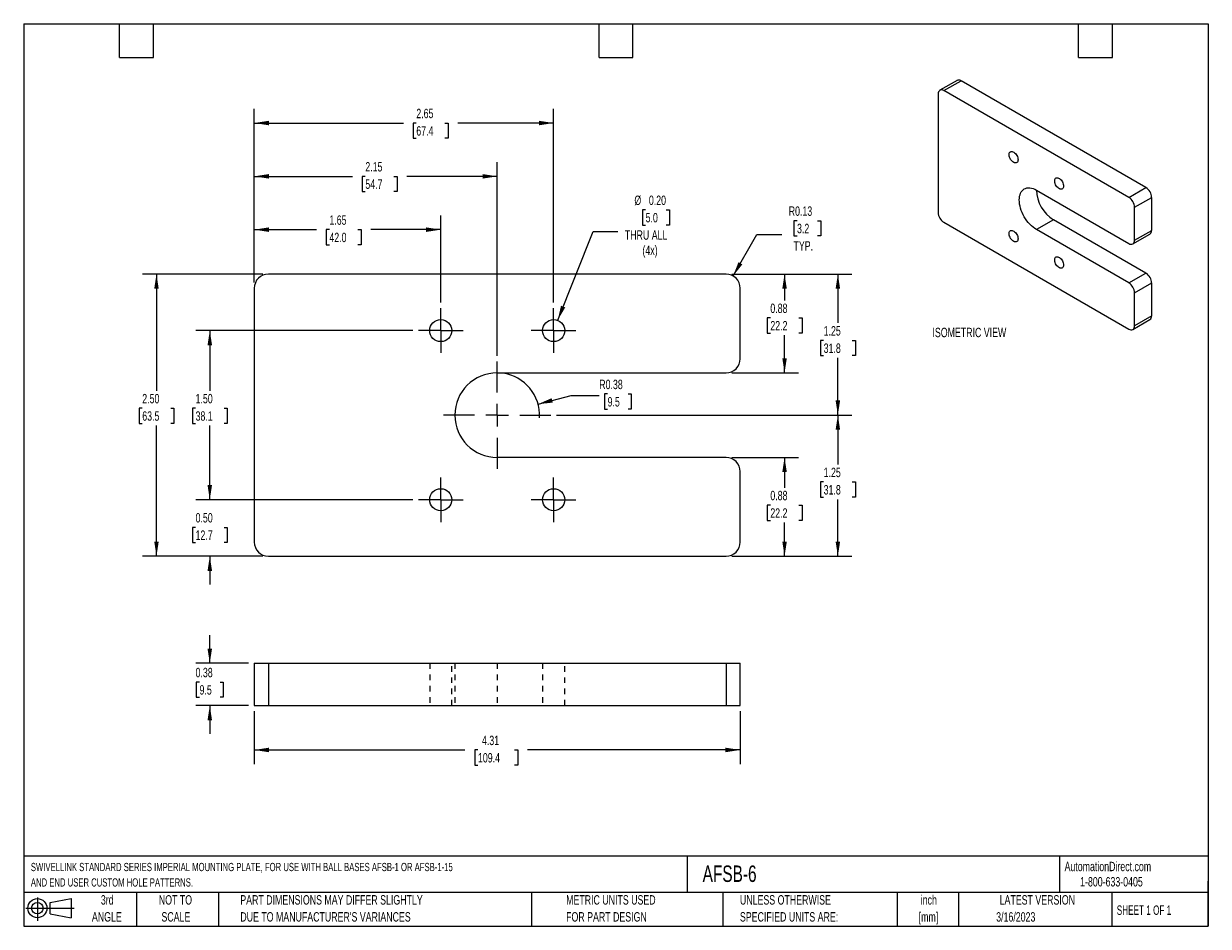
# Model space of a CAD drawing. Header units: inches. Extents: x 0.5 to 21.5, y 0.5 to 16.5.
import ezdxf

# ---------------------------------------------------------------- set-up
doc = ezdxf.new("R2010")
doc.units = ezdxf.units.IN
doc.header["$LTSCALE"] = 2
doc.header["$MEASUREMENT"] = 0
doc.linetypes.add('CENTERX2', pattern=[0.8, 0.5, -0.1, 0.1, -0.1])
doc.linetypes.add('HIDDEN', pattern=[0.075, 0.05, -0.025])
doc.layers.add('CENTER', color=40, linetype='CENTERX2')
doc.layers.add('HIDDEN', color=102, linetype='HIDDEN')
doc.layers.add('DIMENSIONS', color=140, linetype='Continuous', lineweight=25)
doc.layers.add('TEXT', color=140, linetype='Continuous', lineweight=25)
doc.styles.add('SLDTEXTSTYLE0', font='TXT', dxfattribs={"width": 0.7})
doc.styles.add('SLDTEXTSTYLE1', font='TXT', dxfattribs={"width": 0.65})
doc.dimstyles.new('SLDDIMSTYLE0', dxfattribs={"dimtxt": 0.169922, "dimasz": 0.26, "dimexe": 0, "dimexo": 0.0625, "dimgap": 0.04248, "dimtad": 0, "dimtih": 1, "dimtoh": 1, "dimlfac": 0.5, "dimrnd": 1e-09, "dimzin": 4, "dimdsep": 46, "dimtxsty": 'SLDTEXTSTYLE0', "dimsah": 1, "dimcen": 0.09, "dimadec": 0, "dimazin": 1, "dimtfac": 1, "dimtofl": 0, "dimtmove": 0, "dimatfit": 3, "dimfxl": 0, "dimfrac": 2, "dimtolj": 1, "dimtzin": 12, "dimarcsym": 0})
doc.dimstyles.new('SLDDIMSTYLE1', dxfattribs={"dimtxt": 0.169922, "dimasz": 0.26, "dimexe": 0, "dimexo": 0.0625, "dimgap": 0.04248, "dimtad": 0, "dimtih": 1, "dimtoh": 1, "dimlfac": 0.5, "dimrnd": 1e-09, "dimzin": 0, "dimdsep": 46, "dimtxsty": 'SLDTEXTSTYLE0', "dimsah": 1, "dimcen": 0.09, "dimadec": 0, "dimazin": 0, "dimtfac": 1, "dimtmove": 0, "dimatfit": 0, "dimfxl": 0, "dimfrac": 2, "dimtolj": 1, "dimtzin": 12, "dimarcsym": 0})
doc.dimstyles.new('SLDDIMSTYLE2', dxfattribs={"dimtxt": 0.169922, "dimasz": 0.26, "dimexe": 0, "dimexo": 0.0625, "dimgap": 0.04248, "dimtad": 0, "dimtih": 1, "dimtoh": 1, "dimlfac": 0.5, "dimrnd": 1e-09, "dimzin": 12, "dimdsep": 46, "dimtxsty": 'SLDTEXTSTYLE0', "dimsah": 1, "dimcen": 0.09, "dimadec": 0, "dimazin": 3, "dimtfac": 1, "dimtofl": 0, "dimtmove": 0, "dimatfit": 3, "dimfxl": 0, "dimfrac": 2, "dimtolj": 1, "dimtzin": 12, "dimarcsym": 0})
doc.dimstyles.new('SLDDIMSTYLE3', dxfattribs={"dimtxt": 0.169922, "dimasz": 0.26, "dimexe": 0, "dimexo": 0.0625, "dimgap": 0.04248, "dimtad": 0, "dimtih": 1, "dimtoh": 1, "dimlfac": 0.5, "dimrnd": 1e-09, "dimzin": 0, "dimdsep": 46, "dimtxsty": 'SLDTEXTSTYLE0', "dimsah": 1, "dimcen": 0, "dimadec": 0, "dimazin": 0, "dimtfac": 1, "dimtofl": 0, "dimtmove": 0, "dimatfit": 3, "dimfxl": 0, "dimfrac": 2, "dimtolj": 1, "dimtzin": 12, "dimarcsym": 0})
doc.dimstyles.new('SLDDIMSTYLE4', dxfattribs={"dimtxt": 0.169922, "dimasz": 0.26, "dimexe": 0, "dimexo": 0.0625, "dimgap": 0.04248, "dimtad": 0, "dimtih": 1, "dimtoh": 1, "dimlfac": 0.5, "dimrnd": 1e-09, "dimdsep": 46, "dimtxsty": 'SLDTEXTSTYLE0', "dimsah": 1, "dimcen": 0, "dimadec": 0, "dimazin": 2, "dimtfac": 1, "dimtofl": 0, "dimtmove": 0, "dimatfit": 3, "dimfxl": 0, "dimfrac": 2, "dimtolj": 1, "dimtzin": 12, "dimarcsym": 0})
doc.dimstyles.new('SLDDIMSTYLE5', dxfattribs={"dimtxt": 0.169922, "dimasz": 0.26, "dimexe": 0, "dimexo": 0.0625, "dimgap": 0.04248, "dimtad": 0, "dimtih": 1, "dimtoh": 1, "dimlfac": 0.5, "dimrnd": 1e-09, "dimdsep": 46, "dimtxsty": 'SLDTEXTSTYLE0', "dimsah": 1, "dimcen": 0, "dimadec": 0, "dimazin": 2, "dimtfac": 1, "dimtofl": 0, "dimtmove": 0, "dimatfit": 3, "dimfxl": 0, "dimfrac": 2, "dimtolj": 1, "dimtzin": 12, "dimarcsym": 0})
doc.dimstyles.new('SLDDIMSTYLE6', dxfattribs={"dimtxt": 0.169922, "dimasz": 0.26, "dimexe": 0, "dimexo": 0.0625, "dimgap": 0.04248, "dimtad": 0, "dimtih": 1, "dimtoh": 1, "dimlfac": 0.5, "dimrnd": 1e-09, "dimdsep": 46, "dimtxsty": 'SLDTEXTSTYLE0', "dimsah": 1, "dimcen": 0.09, "dimadec": 0, "dimazin": 2, "dimtfac": 1, "dimtofl": 0, "dimtmove": 0, "dimatfit": 3, "dimfxl": 0, "dimfrac": 2, "dimtolj": 1, "dimtzin": 12, "dimarcsym": 0})
doc.dimstyles.new('SLDDIMSTYLE7', dxfattribs={"dimtxt": 0.169922, "dimasz": 0.26, "dimexe": 0, "dimexo": 0.0625, "dimgap": 0.04248, "dimtad": 0, "dimtih": 1, "dimtoh": 1, "dimlfac": 0.5, "dimrnd": 1e-09, "dimdsep": 46, "dimtxsty": 'SLDTEXTSTYLE0', "dimsah": 1, "dimcen": 0.09, "dimadec": 0, "dimazin": 2, "dimtfac": 1, "dimtmove": 0, "dimatfit": 0, "dimfxl": 0, "dimfrac": 2, "dimtolj": 1, "dimtzin": 12, "dimarcsym": 0})

# ---------------------------------------------------------------- blocks, each defined once
blk = doc.blocks.new('Block11')
at = {"color": 7, "linetype": 'Continuous', "lineweight": 18}
for p, q in [((0, 0.227), (0.856, 0.227)), ((0.204, 0.418), (0.204, 0)), ((0.431, 0.328), (0.801, 0.396)), ((0.431, 0.126), (0.431, 0.328)), ((0.801, 0.396), (0.801, 0.058)), ((0.431, 0.126), (0.801, 0.058))]:
    blk.add_line(p, q, dxfattribs=at)
for radius in [0.169, 0.101]:
    blk.add_circle((0.204, 0.227), radius, dxfattribs=at)
blk = doc.blocks.new('Block12')
at = {"color": 7, "linetype": 'Continuous'}
blk.add_blockref('Block11', (0, 0), dxfattribs=at)
blk = doc.blocks.new('SW_NOTE_0')
at = {"layer": 'TEXT', "color": 0, "char_height": 0.14583, "attachment_point": 1, "style": 'SLDTEXTSTYLE0'}
for s, insert in [('SWIVELLINK STANDARD SERIES IMPERIAL MOUNTING PLATE, FOR USE WITH BALL BASES AFSB-1 OR AFSB-1-15', (0, 0.188)), ('AND END USER CUSTOM HOLE PATTERNS.', (0, -0.085))]:
    blk.add_mtext(s, dxfattribs=dict(at, insert=insert))
blk = doc.blocks.new('SW_NOTE_0_1')
at = {"layer": 'TEXT', "color": 0, "char_height": 0.1667, "attachment_point": 2, "style": 'SLDTEXTSTYLE0'}
for s, insert in [('inch', (0.25, 0.215)), ('[mm]', (0.244, -0.086))]:
    blk.add_mtext(s, dxfattribs=dict(at, insert=insert))
blk = doc.blocks.new('SW_NOTE_0_2')
at = {"layer": 'TEXT', "color": 0, "char_height": 0.16667, "attachment_point": 1, "style": 'SLDTEXTSTYLE0'}
for s, insert in [('UNLESS OTHERWISE', (0, 0.215)), ('SPECIFIED UNITS ARE:', (0, -0.086))]:
    blk.add_mtext(s, dxfattribs=dict(at, insert=insert))
blk = doc.blocks.new('SW_NOTE_0_3')
at = {"layer": 'TEXT', "color": 0, "char_height": 0.16667, "attachment_point": 1, "style": 'SLDTEXTSTYLE0'}
for s, insert in [('PART DIMENSIONS MAY DIFFER SLIGHTLY', (0, 0.215)), ("DUE TO MANUFACTURER'S VARIANCES", (0, -0.086))]:
    blk.add_mtext(s, dxfattribs=dict(at, insert=insert))
blk = doc.blocks.new('SW_NOTE_0_4')
at = {"layer": 'TEXT', "color": 0, "char_height": 0.1667, "attachment_point": 2, "style": 'SLDTEXTSTYLE0'}
for s, insert in [('NOT TO', (0.414, 0.215)), ('SCALE', (0.422, -0.086))]:
    blk.add_mtext(s, dxfattribs=dict(at, insert=insert))
blk = doc.blocks.new('SW_NOTE_0_5')
at = {"layer": 'TEXT', "color": 0, "char_height": 0.1667, "attachment_point": 2, "style": 'SLDTEXTSTYLE0'}
for s, insert in [('3rd', (0.182, 0.215)), ('ANGLE', (0.175, -0.086))]:
    blk.add_mtext(s, dxfattribs=dict(at, insert=insert))
blk = doc.blocks.new('SW_NOTE_0_6')
at = {"layer": 'TEXT', "color": 0, "char_height": 0.16667, "attachment_point": 1, "style": 'SLDTEXTSTYLE0'}
for s, insert in [('METRIC UNITS USED', (0, 0.215)), ('FOR PART DESIGN', (0, -0.086))]:
    blk.add_mtext(s, dxfattribs=dict(at, insert=insert))
blk = doc.blocks.new('_D')
at = {"layer": 'DIMENSIONS'}
for p, q in [((7.398, 11.061), (3.549, 11.061)), ((3.799, 11.061), (3.799, 9.992)), ((3.547, 9.684), (3.49, 9.684)), ((3.49, 9.684), (3.49, 9.414)), ((4.052, 9.684), (4.109, 9.684)), ((4.109, 9.684), (4.109, 9.414)), ((3.49, 9.414), (3.547, 9.414)), ((3.799, 8.061), (3.799, 9.376)), ((4.109, 9.414), (4.052, 9.414)), ((7.398, 8.061), (3.549, 8.061))]:
    blk.add_line(p, q, dxfattribs=at)
for points in [[(3.799, 11.061), (3.759, 10.801), (3.839, 10.801)], [(3.799, 8.061), (3.839, 8.321), (3.759, 8.321)]]:
    blk.add_solid(points, dxfattribs=at)
at = {"layer": 'DIMENSIONS', "char_height": 0.1667, "attachment_point": 1, "style": 'SLDTEXTSTYLE0'}
for s, insert in [('1.50', (3.547, 9.937)), ('38.1', (3.547, 9.629))]:
    blk.add_mtext(s, dxfattribs=dict(at, insert=insert))
blk = doc.blocks.new('_D_1')
at = {"layer": 'DIMENSIONS'}
for p, q in [((3.799, 8.061), (3.799, 8.561)), ((7.398, 8.061), (3.549, 8.061)), ((3.547, 7.572), (3.49, 7.572)), ((3.49, 7.572), (3.49, 7.302)), ((4.052, 7.572), (4.109, 7.572)), ((4.109, 7.572), (4.109, 7.302)), ((3.49, 7.302), (3.547, 7.302)), ((4.109, 7.302), (4.052, 7.302)), ((4.737, 7.061), (3.549, 7.061)), ((3.799, 7.061), (3.799, 6.561))]:
    blk.add_line(p, q, dxfattribs=at)
for points in [[(3.799, 8.061), (3.839, 8.321), (3.759, 8.321)], [(3.799, 7.061), (3.759, 6.801), (3.839, 6.801)]]:
    blk.add_solid(points, dxfattribs=at)
at = {"layer": 'DIMENSIONS', "char_height": 0.1667, "attachment_point": 1, "style": 'SLDTEXTSTYLE0'}
for s, insert in [('0.50', (3.547, 7.825)), ('12.7', (3.547, 7.517))]:
    blk.add_mtext(s, dxfattribs=dict(at, insert=insert))
blk = doc.blocks.new('_D_2')
at = {"layer": 'DIMENSIONS'}
for p, q in [((4.737, 12.061), (2.604, 12.061)), ((2.854, 12.061), (2.854, 9.992)), ((2.602, 9.684), (2.545, 9.684)), ((2.545, 9.684), (2.545, 9.414)), ((3.107, 9.684), (3.164, 9.684)), ((3.164, 9.684), (3.164, 9.414)), ((2.545, 9.414), (2.602, 9.414)), ((2.854, 7.061), (2.854, 9.376)), ((3.164, 9.414), (3.107, 9.414)), ((4.737, 7.061), (2.604, 7.061))]:
    blk.add_line(p, q, dxfattribs=at)
for points in [[(2.854, 12.061), (2.814, 11.801), (2.894, 11.801)], [(2.854, 7.061), (2.894, 7.321), (2.814, 7.321)]]:
    blk.add_solid(points, dxfattribs=at)
at = {"layer": 'DIMENSIONS', "char_height": 0.1667, "attachment_point": 1, "style": 'SLDTEXTSTYLE0'}
for s, insert in [('2.50', (2.602, 9.937)), ('63.5', (2.602, 9.629))]:
    blk.add_mtext(s, dxfattribs=dict(at, insert=insert))
blk = doc.blocks.new('_D_3')
at = {"layer": 'DIMENSIONS'}
for p, q in [((9.944, 9.561), (15.183, 9.561)), ((14.933, 9.561), (14.933, 8.684)), ((14.681, 8.376), (14.624, 8.376)), ((14.624, 8.376), (14.624, 8.106)), ((15.186, 8.376), (15.243, 8.376)), ((15.243, 8.376), (15.243, 8.106)), ((14.624, 8.106), (14.681, 8.106)), ((14.933, 7.061), (14.933, 8.068)), ((15.243, 8.106), (15.186, 8.106)), ((13.051, 7.061), (15.183, 7.061))]:
    blk.add_line(p, q, dxfattribs=at)
for points in [[(14.933, 9.561), (14.893, 9.301), (14.973, 9.301)], [(14.933, 7.061), (14.973, 7.321), (14.893, 7.321)]]:
    blk.add_solid(points, dxfattribs=at)
at = {"layer": 'DIMENSIONS', "char_height": 0.1667, "attachment_point": 1, "style": 'SLDTEXTSTYLE0'}
for s, insert in [('1.25', (14.681, 8.629)), ('31.8', (14.681, 8.321))]:
    blk.add_mtext(s, dxfattribs=dict(at, insert=insert))
blk = doc.blocks.new('_D_4')
at = {"layer": 'DIMENSIONS'}
for p, q in [((4.587, 11.911), (4.587, 13.099)), ((7.894, 11.557), (7.894, 13.099)), ((4.587, 12.849), (5.688, 12.849)), ((5.919, 12.849), (5.862, 12.849)), ((5.862, 12.849), (5.862, 12.579)), ((6.424, 12.849), (6.481, 12.849)), ((6.481, 12.849), (6.481, 12.579)), ((7.894, 12.849), (6.654, 12.849)), ((5.862, 12.579), (5.919, 12.579)), ((6.481, 12.579), (6.424, 12.579))]:
    blk.add_line(p, q, dxfattribs=at)
for points in [[(4.587, 12.849), (4.847, 12.809), (4.847, 12.889)], [(7.894, 12.849), (7.634, 12.889), (7.634, 12.809)]]:
    blk.add_solid(points, dxfattribs=at)
at = {"layer": 'DIMENSIONS', "char_height": 0.1667, "attachment_point": 1, "style": 'SLDTEXTSTYLE0'}
for s, insert in [('1.65', (5.919, 13.102)), ('42.0', (5.919, 12.794))]:
    blk.add_mtext(s, dxfattribs=dict(at, insert=insert))
blk = doc.blocks.new('_D_5')
at = {"layer": 'DIMENSIONS'}
for p, q in [((4.587, 11.911), (4.587, 14.044)), ((8.894, 10.611), (8.894, 14.044)), ((4.587, 13.794), (6.326, 13.794)), ((6.556, 13.794), (6.499, 13.794)), ((6.499, 13.794), (6.499, 13.524)), ((7.061, 13.794), (7.118, 13.794)), ((7.118, 13.794), (7.118, 13.524)), ((8.894, 13.794), (7.291, 13.794)), ((6.499, 13.524), (6.556, 13.524)), ((7.118, 13.524), (7.061, 13.524))]:
    blk.add_line(p, q, dxfattribs=at)
for points in [[(4.587, 13.794), (4.847, 13.754), (4.847, 13.834)], [(8.894, 13.794), (8.634, 13.834), (8.634, 13.754)]]:
    blk.add_solid(points, dxfattribs=at)
at = {"layer": 'DIMENSIONS', "char_height": 0.1667, "attachment_point": 1, "style": 'SLDTEXTSTYLE0'}
for s, insert in [('2.15', (6.556, 14.047)), ('54.7', (6.556, 13.739))]:
    blk.add_mtext(s, dxfattribs=dict(at, insert=insert))
blk = doc.blocks.new('_D_6')
at = {"layer": 'DIMENSIONS'}
for p, q in [((4.587, 11.911), (4.587, 14.989)), ((9.894, 11.557), (9.894, 14.989)), ((4.587, 14.739), (7.23, 14.739)), ((7.46, 14.739), (7.403, 14.739)), ((7.403, 14.739), (7.403, 14.469)), ((7.965, 14.739), (8.022, 14.739)), ((8.022, 14.739), (8.022, 14.469)), ((9.894, 14.739), (8.195, 14.739)), ((7.403, 14.469), (7.46, 14.469)), ((8.022, 14.469), (7.965, 14.469))]:
    blk.add_line(p, q, dxfattribs=at)
for points in [[(4.587, 14.739), (4.847, 14.699), (4.847, 14.779)], [(9.894, 14.739), (9.634, 14.779), (9.634, 14.699)]]:
    blk.add_solid(points, dxfattribs=at)
at = {"layer": 'DIMENSIONS', "char_height": 0.1667, "attachment_point": 1, "style": 'SLDTEXTSTYLE0'}
for s, insert in [('2.65', (7.46, 14.992)), ('67.4', (7.46, 14.683))]:
    blk.add_mtext(s, dxfattribs=dict(at, insert=insert))
blk = doc.blocks.new('_D_7')
at = {"layer": 'DIMENSIONS'}
for p, q in [((11.525, 13.2), (11.468, 13.2)), ((11.468, 13.2), (11.468, 12.93)), ((11.889, 13.2), (11.946, 13.2)), ((11.946, 13.2), (11.946, 12.93)), ((9.966, 11.243), (10.595, 12.819)), ((10.595, 12.819), (11.032, 12.819)), ((11.468, 12.93), (11.525, 12.93)), ((11.946, 12.93), (11.889, 12.93))]:
    blk.add_line(p, q, dxfattribs=at)
blk.add_solid([(9.966, 11.243), (10.1, 11.47), (10.025, 11.5)], dxfattribs=at)
at = {"layer": 'DIMENSIONS', "char_height": 0.1667, "attachment_point": 1, "style": 'SLDTEXTSTYLE0'}
for s, insert in [('%%c', (11.326, 13.453)), ('0.20', (11.583, 13.453)), ('5.0', (11.525, 13.145)), ('THRU ALL', (11.157, 12.837)), ('(4x)', (11.469, 12.567))]:
    blk.add_mtext(s, dxfattribs=dict(at, insert=insert))
blk = doc.blocks.new('_D_8')
at = {"layer": 'DIMENSIONS'}
for p, q in [((9.618, 9.756), (10.203, 9.912)), ((10.203, 9.912), (10.703, 9.912)), ((10.851, 9.936), (10.794, 9.936)), ((10.794, 9.936), (10.794, 9.666)), ((11.214, 9.936), (11.271, 9.936)), ((11.271, 9.936), (11.271, 9.666)), ((10.794, 9.666), (10.851, 9.666)), ((11.271, 9.666), (11.214, 9.666))]:
    blk.add_line(p, q, dxfattribs=at)
blk.add_arc((8.894, 9.561), 0.75, 356.5651, 82.4054, dxfattribs=at)
blk.add_solid([(9.618, 9.756), (9.88, 9.784), (9.859, 9.862)], dxfattribs=at)
at = {"layer": 'DIMENSIONS', "char_height": 0.1667, "attachment_point": 1, "style": 'SLDTEXTSTYLE0'}
for s, insert in [('R0.38', (10.703, 10.189)), ('9.5', (10.851, 9.881))]:
    blk.add_mtext(s, dxfattribs=dict(at, insert=insert))
blk = doc.blocks.new('_D_9')
at = {"layer": 'DIMENSIONS'}
for p, q in [((14.209, 13.008), (14.152, 13.008)), ((14.152, 13.008), (14.152, 12.738)), ((14.573, 13.008), (14.63, 13.008)), ((14.63, 13.008), (14.63, 12.738)), ((13.076, 12.028), (13.499, 12.761)), ((13.499, 12.761), (13.937, 12.761)), ((14.152, 12.738), (14.209, 12.738)), ((14.63, 12.738), (14.573, 12.738))]:
    blk.add_line(p, q, dxfattribs=at)
blk.add_solid([(13.076, 12.028), (13.24, 12.233), (13.171, 12.273)], dxfattribs=at)
at = {"layer": 'DIMENSIONS', "char_height": 0.1667, "attachment_point": 1, "style": 'SLDTEXTSTYLE0'}
for s, insert in [('R0.13', (14.062, 13.261)), ('3.2', (14.209, 12.953)), ('TYP.', (14.147, 12.645))]:
    blk.add_mtext(s, dxfattribs=dict(at, insert=insert))
blk = doc.blocks.new('_D_10')
at = {"layer": 'DIMENSIONS'}
for p, q in [((13.051, 8.811), (14.238, 8.811)), ((13.988, 8.811), (13.988, 8.274)), ((13.736, 7.966), (13.679, 7.966)), ((13.679, 7.966), (13.679, 7.696)), ((14.241, 7.966), (14.298, 7.966)), ((14.298, 7.966), (14.298, 7.696)), ((13.679, 7.696), (13.736, 7.696)), ((13.988, 7.061), (13.988, 7.658)), ((14.298, 7.696), (14.241, 7.696)), ((13.051, 7.061), (14.238, 7.061))]:
    blk.add_line(p, q, dxfattribs=at)
for points in [[(13.988, 8.811), (13.948, 8.551), (14.028, 8.551)], [(13.988, 7.061), (14.028, 7.321), (13.948, 7.321)]]:
    blk.add_solid(points, dxfattribs=at)
at = {"layer": 'DIMENSIONS', "char_height": 0.1667, "attachment_point": 1, "style": 'SLDTEXTSTYLE0'}
for s, insert in [('0.88', (13.736, 8.219)), ('22.2', (13.736, 7.91))]:
    blk.add_mtext(s, dxfattribs=dict(at, insert=insert))
blk = doc.blocks.new('_D_11')
at = {"layer": 'DIMENSIONS'}
for p, q in [((13.051, 12.061), (14.238, 12.061)), ((13.988, 12.061), (13.988, 11.594)), ((13.736, 11.286), (13.679, 11.286)), ((13.679, 11.286), (13.679, 11.015)), ((14.241, 11.286), (14.298, 11.286)), ((14.298, 11.286), (14.298, 11.015)), ((13.679, 11.015), (13.736, 11.015)), ((13.988, 10.311), (13.988, 10.977)), ((14.298, 11.015), (14.241, 11.015)), ((13.051, 10.311), (14.238, 10.311))]:
    blk.add_line(p, q, dxfattribs=at)
for points in [[(13.988, 12.061), (13.948, 11.801), (14.028, 11.801)], [(13.988, 10.311), (14.028, 10.571), (13.948, 10.571)]]:
    blk.add_solid(points, dxfattribs=at)
at = {"layer": 'DIMENSIONS', "char_height": 0.1667, "attachment_point": 1, "style": 'SLDTEXTSTYLE0'}
for s, insert in [('0.88', (13.736, 11.538)), ('22.2', (13.736, 11.23))]:
    blk.add_mtext(s, dxfattribs=dict(at, insert=insert))
blk = doc.blocks.new('_D_12')
at = {"layer": 'DIMENSIONS'}
for p, q in [((13.051, 12.061), (15.183, 12.061)), ((14.933, 12.061), (14.933, 11.195)), ((14.681, 10.887), (14.624, 10.887)), ((14.624, 10.887), (14.624, 10.617)), ((15.186, 10.887), (15.243, 10.887)), ((15.243, 10.887), (15.243, 10.617)), ((14.624, 10.617), (14.681, 10.617)), ((14.933, 9.561), (14.933, 10.578)), ((15.243, 10.617), (15.186, 10.617)), ((9.944, 9.561), (15.183, 9.561))]:
    blk.add_line(p, q, dxfattribs=at)
for points in [[(14.933, 12.061), (14.893, 11.801), (14.973, 11.801)], [(14.933, 9.561), (14.973, 9.821), (14.893, 9.821)]]:
    blk.add_solid(points, dxfattribs=at)
at = {"layer": 'DIMENSIONS', "char_height": 0.1667, "attachment_point": 1, "style": 'SLDTEXTSTYLE0'}
for s, insert in [('1.25', (14.681, 11.139)), ('31.8', (14.681, 10.831))]:
    blk.add_mtext(s, dxfattribs=dict(at, insert=insert))
blk = doc.blocks.new('SW_CENTERMARKSYMBOL_0')
at = {"layer": 'CENTER', "color": 0}
for p, q in [((0, 0.2), (0, 0.3959)), ((-0.2, 0), (-0.3959, 0)), ((0, 0), (-0.2, 0)), ((0, 0), (0, 0.2)), ((0, 0), (0, -0.2)), ((0, 0), (0.2, 0)), ((0.2, 0), (0.3959, 0)), ((0, -0.2), (0, -0.3959))]:
    blk.add_line(p, q, dxfattribs=at)
blk = doc.blocks.new('SW_CENTERMARKSYMBOL_1')
at = {"layer": 'CENTER', "color": 0}
for p, q in [((0, 0.2), (0, 0.3959)), ((-0.2, 0), (-0.3959, 0)), ((0, 0), (-0.2, 0)), ((0, 0), (0, 0.2)), ((0, 0), (0, -0.2)), ((0, 0), (0.2, 0)), ((0.2, 0), (0.3959, 0)), ((0, -0.2), (0, -0.3959))]:
    blk.add_line(p, q, dxfattribs=at)
blk = doc.blocks.new('SW_CENTERMARKSYMBOL_2')
at = {"layer": 'CENTER', "color": 0}
for p, q in [((0, 0.4), (0, 0.95)), ((-0.4, 0), (-0.95, 0)), ((0, 0), (-0.2, 0)), ((0, 0), (0, 0.2)), ((0, 0), (0, -0.2)), ((0, 0), (0.2, 0)), ((0.4, 0), (0.95, 0)), ((0, -0.4), (0, -0.95))]:
    blk.add_line(p, q, dxfattribs=at)
blk = doc.blocks.new('SW_CENTERMARKSYMBOL_3')
at = {"layer": 'CENTER', "color": 0}
for p, q in [((0, 0.2), (0, 0.3959)), ((-0.2, 0), (-0.3959, 0)), ((0, 0), (-0.2, 0)), ((0, 0), (0, 0.2)), ((0, 0), (0, -0.2)), ((0, 0), (0.2, 0)), ((0.2, 0), (0.3959, 0)), ((0, -0.2), (0, -0.3959))]:
    blk.add_line(p, q, dxfattribs=at)
blk = doc.blocks.new('SW_CENTERMARKSYMBOL_4')
at = {"layer": 'CENTER', "color": 0}
for p, q in [((0, 0.2), (0, 0.3959)), ((-0.2, 0), (-0.3959, 0)), ((0, 0), (-0.2, 0)), ((0, 0), (0, 0.2)), ((0, 0), (0, -0.2)), ((0, 0), (0.2, 0)), ((0.2, 0), (0.3959, 0)), ((0, -0.2), (0, -0.3959))]:
    blk.add_line(p, q, dxfattribs=at)
blk = doc.blocks.new('_D_13')
at = {"layer": 'DIMENSIONS'}
for p, q in [((4.587, 4.313), (4.587, 3.376)), ((13.201, 4.313), (13.201, 3.376)), ((4.587, 3.626), (8.323, 3.626)), ((8.553, 3.626), (8.496, 3.626)), ((8.496, 3.626), (8.496, 3.356)), ((9.2, 3.626), (9.257, 3.626)), ((9.257, 3.626), (9.257, 3.356)), ((13.201, 3.626), (9.43, 3.626)), ((8.496, 3.356), (8.553, 3.356)), ((9.257, 3.356), (9.2, 3.356))]:
    blk.add_line(p, q, dxfattribs=at)
for points in [[(4.587, 3.626), (4.847, 3.586), (4.847, 3.666)], [(13.201, 3.626), (12.941, 3.666), (12.941, 3.586)]]:
    blk.add_solid(points, dxfattribs=at)
at = {"layer": 'DIMENSIONS', "char_height": 0.1667, "attachment_point": 1, "style": 'SLDTEXTSTYLE0'}
for s, insert in [('4.31', (8.624, 3.879)), ('109.4', (8.553, 3.571))]:
    blk.add_mtext(s, dxfattribs=dict(at, insert=insert))
blk = doc.blocks.new('_D_14')
at = {"layer": 'DIMENSIONS'}
for p, q in [((3.799, 5.163), (3.799, 5.663)), ((4.487, 5.163), (3.549, 5.163)), ((3.617, 4.829), (3.56, 4.829)), ((3.56, 4.829), (3.56, 4.559)), ((3.981, 4.829), (4.038, 4.829)), ((4.038, 4.829), (4.038, 4.559)), ((4.487, 4.413), (3.549, 4.413)), ((3.56, 4.559), (3.617, 4.559)), ((3.799, 4.413), (3.799, 3.913)), ((4.038, 4.559), (3.981, 4.559))]:
    blk.add_line(p, q, dxfattribs=at)
for points in [[(3.799, 5.163), (3.839, 5.423), (3.759, 5.423)], [(3.799, 4.413), (3.759, 4.153), (3.839, 4.153)]]:
    blk.add_solid(points, dxfattribs=at)
at = {"layer": 'DIMENSIONS', "char_height": 0.1667, "attachment_point": 1, "style": 'SLDTEXTSTYLE0'}
for s, insert in [('0.38', (3.547, 5.082)), ('9.5', (3.617, 4.774))]:
    blk.add_mtext(s, dxfattribs=dict(at, insert=insert))

msp = doc.modelspace()

# ---------------------------------------------------------------- linework, layer by layer
for p, q in [((17.045, 15.495), (16.742, 15.32)), ((16.813, 15.313), (17.116, 15.488)), ((20.395, 13.595), (17.116, 15.488)), ((16.712, 15.254), (16.712, 13.155)), ((20.092, 13.42), (16.813, 15.313)), ((18.452, 13.55), (20.092, 12.603)), ((20.092, 13.42), (20.395, 13.595)), ((20.193, 13.245), (20.496, 13.42)), ((20.193, 12.662), (20.193, 13.245)), ((20.496, 12.837), (20.496, 13.42)), ((18.755, 13.025), (18.452, 12.85)), ((20.395, 12.079), (18.755, 13.025)), ((16.813, 12.98), (20.092, 11.087)), ((20.092, 11.904), (18.452, 12.85)), ((20.193, 12.662), (20.496, 12.837)), ((20.163, 12.596), (20.466, 12.771)), ((12.951, 12.061), (4.837, 12.061)), ((20.092, 11.904), (20.395, 12.079)), ((4.587, 11.811), (4.587, 7.311)), ((13.201, 10.561), (13.201, 11.811)), ((20.193, 11.729), (20.496, 11.904)), ((20.496, 11.32), (20.496, 11.904)), ((20.193, 11.145), (20.193, 11.729)), ((20.163, 11.08), (20.466, 11.255)), ((20.496, 11.32), (20.193, 11.145)), ((8.894, 10.311), (12.951, 10.311)), ((12.951, 8.811), (8.894, 8.811)), ((13.201, 7.311), (13.201, 8.561)), ((4.837, 7.061), (12.951, 7.061)), ((4.587, 5.163), (4.587, 4.413)), ((4.587, 5.163), (4.837, 5.163)), ((4.837, 5.163), (4.837, 4.413)), ((4.837, 5.163), (12.951, 5.163)), ((12.951, 5.163), (12.951, 4.413)), ((12.951, 5.163), (13.201, 5.163)), ((13.201, 4.413), (13.201, 5.163)), ((4.587, 4.413), (4.837, 4.413)), ((4.837, 4.413), (12.951, 4.413)), ((12.951, 4.413), (13.201, 4.413))]:
    msp.add_line(p, q)
at = {"flags": 128}
for points in [[(18.127, 14.087), (18.126, 14.071), (18.122, 14.057), (18.115, 14.045), (18.105, 14.037), (18.094, 14.032), (18.081, 14.031), (18.067, 14.033), (18.052, 14.04), (18.037, 14.049), (18.022, 14.062), (18.009, 14.077), (17.996, 14.094), (17.986, 14.112), (17.978, 14.132), (17.972, 14.151), (17.969, 14.17), (17.969, 14.187), (17.972, 14.203), (17.978, 14.216), (17.986, 14.225), (17.996, 14.232), (18.009, 14.235), (18.022, 14.234), (18.037, 14.23), (18.052, 14.222), (18.067, 14.211), (18.081, 14.197), (18.094, 14.181), (18.105, 14.163), (18.115, 14.144), (18.122, 14.125), (18.126, 14.105), (18.127, 14.087)], [(18.935, 13.621), (18.934, 13.604), (18.93, 13.59), (18.923, 13.579), (18.914, 13.57), (18.902, 13.566), (18.889, 13.564), (18.875, 13.567), (18.86, 13.573), (18.845, 13.583), (18.83, 13.595), (18.817, 13.61), (18.804, 13.627), (18.794, 13.646), (18.786, 13.665), (18.78, 13.685), (18.778, 13.703), (18.778, 13.721), (18.78, 13.736), (18.786, 13.749), (18.794, 13.759), (18.804, 13.766), (18.817, 13.769), (18.83, 13.768), (18.845, 13.764), (18.86, 13.756), (18.875, 13.745), (18.889, 13.731), (18.902, 13.714), (18.914, 13.697), (18.923, 13.678), (18.93, 13.658), (18.934, 13.639), (18.935, 13.621)], [(18.452, 12.85), (18.423, 12.869), (18.393, 12.891), (18.364, 12.916), (18.336, 12.944), (18.309, 12.974), (18.284, 13.006), (18.26, 13.04), (18.238, 13.076), (18.218, 13.113), (18.2, 13.151), (18.185, 13.189), (18.172, 13.228), (18.162, 13.266), (18.155, 13.303), (18.151, 13.34), (18.149, 13.375), (18.151, 13.408), (18.155, 13.44), (18.162, 13.469), (18.172, 13.495), (18.185, 13.519), (18.2, 13.54), (18.218, 13.557), (18.238, 13.571), (18.26, 13.581), (18.284, 13.588), (18.309, 13.591), (18.336, 13.59), (18.364, 13.586), (18.393, 13.577), (18.423, 13.565), (18.452, 13.55)], [(18.127, 12.688), (18.126, 12.671), (18.122, 12.657), (18.115, 12.645), (18.105, 12.637), (18.094, 12.632), (18.081, 12.631), (18.067, 12.634), (18.052, 12.64), (18.037, 12.649), (18.022, 12.662), (18.009, 12.677), (17.996, 12.694), (17.986, 12.713), (17.978, 12.732), (17.972, 12.751), (17.969, 12.77), (17.969, 12.787), (17.972, 12.803), (17.978, 12.816), (17.986, 12.826), (17.996, 12.832), (18.009, 12.835), (18.022, 12.835), (18.037, 12.83), (18.052, 12.822), (18.067, 12.811), (18.081, 12.797), (18.094, 12.781), (18.105, 12.763), (18.115, 12.744), (18.122, 12.725), (18.126, 12.706), (18.127, 12.688)], [(18.935, 12.221), (18.934, 12.205), (18.93, 12.19), (18.923, 12.179), (18.914, 12.171), (18.902, 12.166), (18.889, 12.165), (18.875, 12.167), (18.86, 12.173), (18.845, 12.183), (18.83, 12.195), (18.817, 12.21), (18.804, 12.228), (18.794, 12.246), (18.786, 12.265), (18.78, 12.285), (18.778, 12.304), (18.778, 12.321), (18.78, 12.336), (18.786, 12.349), (18.794, 12.359), (18.804, 12.366), (18.817, 12.369), (18.83, 12.368), (18.845, 12.364), (18.86, 12.356), (18.875, 12.345), (18.889, 12.331), (18.902, 12.315), (18.914, 12.297), (18.923, 12.278), (18.93, 12.258), (18.934, 12.239), (18.935, 12.221)]]:
    msp.add_lwpolyline(points, dxfattribs=at)
for centre in [(7.894, 11.061), (9.894, 11.061), (7.894, 8.061), (9.894, 8.061)]:
    msp.add_circle(centre, 0.196)
for centre, radius, start, end in [((17.074, 15.431), 0.0699, 53.4704, 115.2191), ((16.774, 15.264), 0.0626, 51.3258, 188.6849), ((19.107, 13.578), 0.656, 182.4606, 237.534), ((20.277, 13.411), 0.219, 2.4763, 57.5237), ((19.974, 13.236), 0.219, 2.4763, 57.5237), ((16.93, 13.164), 0.219, 182.4763, 237.5237), ((20.424, 12.83), 0.0718, 305.6498, 5.6624), ((20.131, 12.652), 0.0626, 231.3258, 8.6849), ((4.837, 11.811), 0.25, 90, 180), ((12.951, 11.811), 0.25, 0, 90), ((20.277, 11.894), 0.219, 2.4763, 57.5237), ((19.974, 11.719), 0.219, 2.4763, 57.5237), ((20.131, 11.136), 0.0626, 231.3258, 8.6849), ((20.424, 11.313), 0.0718, 305.6498, 5.6624), ((12.951, 10.561), 0.25, 270, 360), ((8.894, 9.561), 0.75, 90, 270), ((12.951, 8.561), 0.25, 0, 90), ((4.837, 7.311), 0.25, 180, 270), ((12.951, 7.311), 0.25, 270, 0)]:
    msp.add_arc(centre, radius, start, end)
at = {"layer": 'HIDDEN'}
for p, q in [((4.837, 5.163), (4.837, 4.413)), ((7.698, 5.163), (7.698, 4.413)), ((8.09, 4.413), (8.09, 5.163)), ((8.144, 5.163), (8.144, 4.413)), ((8.894, 5.163), (8.894, 4.413)), ((9.698, 5.163), (9.698, 4.413)), ((10.09, 4.413), (10.09, 5.163)), ((12.951, 5.163), (12.951, 4.413))]:
    msp.add_line(p, q, dxfattribs=at)
at = {"layer": 'TEXT'}
for p, q in [((0.5, 16.5), (21.5, 16.5)), ((0.5, 16.5), (0.5, 0.5)), ((2.2, 15.9), (2.2, 16.5)), ((2.8, 15.9), (2.8, 16.5)), ((10.7, 15.9), (10.7, 16.5)), ((11.3, 15.9), (11.3, 16.5)), ((19.2, 15.9), (19.2, 16.5)), ((19.8, 15.9), (19.8, 16.5)), ((21.5, 16.5), (21.5, 0.5)), ((2.2, 15.9), (2.8, 15.9)), ((10.7, 15.9), (11.3, 15.9)), ((19.2, 15.9), (19.8, 15.9)), ((21.5, 1.742), (0.5, 1.742)), ((12.264, 1.742), (12.264, 1.1)), ((18.864, 1.742), (18.864, 1.1)), ((21.5, 0.5), (21.5, 1.3)), ((21.5, 1.1), (0.5, 1.1)), ((2.5, 1.1), (2.5, 0.5)), ((3.954, 1.1), (3.954, 0.5)), ((9.5, 1.1), (9.5, 0.5)), ((12.896, 1.1), (12.896, 0.5)), ((15.986, 1.1), (15.986, 0.5)), ((17.072, 1.1), (17.072, 0.5)), ((19.791, 1.1), (19.791, 0.5)), ((0.5, 0.5), (21.5, 0.5))]:
    msp.add_line(p, q, dxfattribs=at)

# ---------------------------------------------------------------- block references
at = {"layer": 'CENTER'}
for name, p in [('SW_CENTERMARKSYMBOL_0', (7.894, 11.061)), ('SW_CENTERMARKSYMBOL_1', (9.894, 11.061)), ('SW_CENTERMARKSYMBOL_2', (8.894, 9.561)), ('SW_CENTERMARKSYMBOL_3', (7.894, 8.061)), ('SW_CENTERMARKSYMBOL_4', (9.894, 8.061))]:
    msp.add_blockref(name, p, dxfattribs=at)
at = {"layer": 'TEXT'}
for name, p in [('SW_NOTE_0', (0.627, 1.436)), ('SW_NOTE_0_5', (1.799, 0.837)), ('SW_NOTE_0_4', (2.776, 0.837)), ('SW_NOTE_0_3', (4.34, 0.837)), ('SW_NOTE_0_6', (10.116, 0.837)), ('SW_NOTE_0_2', (13.197, 0.837)), ('SW_NOTE_0_1', (16.295, 0.837)), ('Block12', (0.538, 0.595))]:
    msp.add_blockref(name, p, dxfattribs=at)

# ---------------------------------------------------------------- texts
for s, insert, char_height, attachment_point, style in [('ISOMETRIC VIEW', (16.61, 11.11), 0.16667, 1, 'SLDTEXTSTYLE0'), ('AFSB-6', (12.536, 1.578), 0.2917, 1, 'SLDTEXTSTYLE0'), ('AutomationDirect.com', (18.952, 1.644), 0.16667, 1, 'SLDTEXTSTYLE0'), ('1-800-633-0405', (19.228, 1.373), 0.16667, 1, 'SLDTEXTSTYLE0'), ('LATEST VERSION', (18.469, 1.052), 0.16667, 2, 'SLDTEXTSTYLE0'), ('SHEET 1 OF 1', (19.877, 0.87), 0.16667, 1, 'SLDTEXTSTYLE1'), ('3/16/2023', (18.087, 0.75), 0.1667, 2, 'SLDTEXTSTYLE0')]:
    msp.add_mtext(s, dxfattribs=dict(at, insert=insert, char_height=char_height, attachment_point=attachment_point, style=style))

# ---------------------------------------------------------------- dimensions: what is measured, and where the dimension line sits
at = {"layer": 'DIMENSIONS'}
for base, p1, p2, picture, middle in [((9.894, 14.739), (4.587, 11.811), (9.894, 11.457), '_D_6', (7.713, 14.739)), ((8.894, 13.794), (4.587, 11.811), (8.894, 10.511), '_D_5', (6.808, 13.794)), ((7.894, 12.849), (4.587, 11.811), (7.894, 11.457), '_D_4', (6.171, 12.849)), ((13.201, 3.626), (4.587, 4.413), (13.201, 4.413), '_D_13', (8.876, 3.626))]:
    dim = msp.add_linear_dim(base=base, p1=p1, p2=p2, dimstyle='SLDDIMSTYLE2', dxfattribs=at)
    dim.commit()
    dim.dimension.update_dxf_attribs({"geometry": picture, "text_midpoint": middle, "dimtype": 160})
dim = msp.add_diameter_dim_2p(p1=(9.821, 10.88), p2=(9.966, 11.243), text='<>\\PTHRU ALL\\P(4x)', dimstyle='SLDDIMSTYLE3', dxfattribs=at)
dim.commit()
dim.dimension.update_dxf_attribs({"geometry": '_D_7', "text_midpoint": (11.707, 12.93), "dimtype": 163})
dim = msp.add_radius_dim(center=(12.951, 11.811), mpoint=(13.076, 12.028), text='<>\\PTYP.', dimstyle='SLDDIMSTYLE5', dxfattribs=at)
dim.commit()
dim.dimension.update_dxf_attribs({"geometry": '_D_9', "text_midpoint": (14.391, 12.849), "dimtype": 164})
for base, p1, p2, dimstyle, picture, middle in [((2.854, 12.061), (4.837, 7.061), (4.837, 12.061), 'SLDDIMSTYLE0', '_D_2', (2.854, 9.684)), ((14.933, 9.561), (12.951, 12.061), (9.844, 9.561), 'SLDDIMSTYLE2', '_D_12', (14.933, 10.887)), ((13.988155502, 12.061487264), (12.950753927, 10.311487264), (12.950753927, 12.061487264), 'SLDDIMSTYLE6', '_D_11', (13.988155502, 11.285513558)), ((3.799, 8.061), (7.498, 11.061), (7.498, 8.061), 'SLDDIMSTYLE0', '_D', (3.799, 9.684)), ((14.933, 9.561), (12.951, 7.061), (9.844, 9.561), 'SLDDIMSTYLE2', '_D_3', (14.933, 8.376)), ((13.988155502, 7.061487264), (12.950753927, 8.811487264), (12.950753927, 7.061487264), 'SLDDIMSTYLE6', '_D_10', (13.988155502, 7.96569433)), ((3.799, 7.061), (7.498, 8.061), (4.837, 7.061), 'SLDDIMSTYLE1', '_D_1', (3.799, 7.572)), ((3.799179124, 5.163356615), (4.586580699, 4.413356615), (4.586580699, 5.163356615), 'SLDDIMSTYLE7', '_D_14', (3.799179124, 4.829481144))]:
    dim = msp.add_linear_dim(base=base, p1=p1, p2=p2, angle=90, dimstyle=dimstyle, dxfattribs=at)
    dim.commit()
    dim.dimension.update_dxf_attribs({"geometry": picture, "text_midpoint": middle, "dimtype": 160})
dim = msp.add_radius_dim(center=(8.893667, 9.561487), mpoint=(9.618112, 9.755602), dimstyle='SLDDIMSTYLE4', dxfattribs=at)
dim.commit()
dim.dimension.update_dxf_attribs({"geometry": '_D_8', "text_midpoint": (11.032614, 9.912276), "dimtype": 164})

doc.saveas('drawing.dxf')
